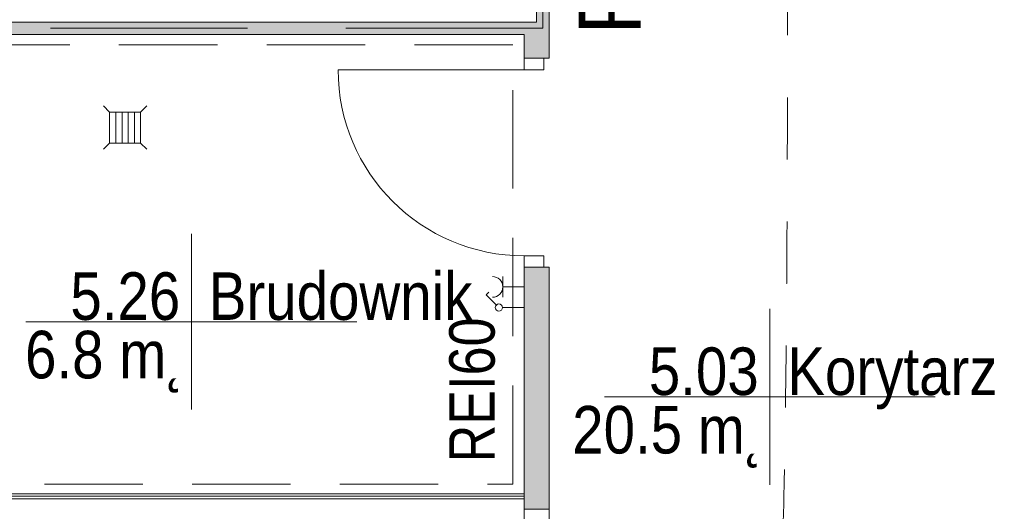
# Model space of a CAD drawing. Header units: centimetres. Extents: x -2424 to 2260, y -130 to 3012.
# Tile 32 of 81: x 41 to 518, y 567 to 805. Entities that reach past the tile are written whole.
import ezdxf

# ---------------------------------------------------------------- set-up
doc = ezdxf.new("R2010")
doc.units = ezdxf.units.CM
for name, pattern in [('Dash', [60, 30, -30]), ('Długa kreska', [142.875, 95.25, -47.625]), ('Hidden', [71.4375, 47.625, -23.8125])]:
    doc.linetypes.add(name, pattern=pattern)
for name, color, linetype, lineweight in [('A-AREA-IDEN', 2, 'Continuous', 13), ('A-DETL', 90, 'Continuous', 9), ('A-DETL-GENF', 92, 'Continuous', 13), ('A-DETL-MEDM', 33, 'Continuous', 13), ('A-DOOR', 31, 'Continuous', 13), ('A-WALL', 113, 'Continuous', 13), ('A-WALL-FNSH', 113, 'Continuous', 13), ('E-ELEC-EQPM', 71, 'Continuous', 9), ('G-ANNO-TEXT', 231, 'Continuous', 13), ('P-SANR-FIXT', 6, 'Continuous', 9)]:
    doc.layers.add(name, color=color, linetype=linetype, lineweight=lineweight)
doc.layers.add('A-WALL-PATT', color=111, linetype='Continuous', lineweight=13, plot=False)
doc.styles.add('Arial Narrow_1', font='ARIALN.TTF', dxfattribs={"height": 22})
doc.styles.add('Arial_11', font='arial.ttf', dxfattribs={"width": 0.85, "height": 23})
doc.styles.add('Arial_9', font='arial.ttf', dxfattribs={"width": 0.9, "height": 30})

msp = doc.modelspace()

# ---------------------------------------------------------------- linework, layer by layer
at = {"layer": 'A-AREA-IDEN', "color": 251, "lineweight": 9}
for p, q in [((124.39, 700.98), (124.39, 658.48)), ((404.16, 664.66), (404.16, 622.16)), ((134.15, 658.48), (44.39, 658.48)), ((44.39, 658.48), (204.39, 658.48)), ((124.39, 658.48), (124.39, 615.98)), ((413.92, 622.16), (324.16, 622.16)), ((324.16, 622.16), (484.16, 622.16)), ((404.16, 622.16), (404.16, 579.66))]:
    msp.add_line(p, q, dxfattribs=at)
at = {"layer": 'A-DETL', "color": 251, "linetype": 'Długa kreska', "lineweight": 9}
for q in [(294.38, 1005.83), (-27.62, 800.33)]:
    msp.add_line((294.38, 800.33), q, dxfattribs=at)
at = {"layer": 'A-DETL', "color": 251, "linetype": 'Hidden', "lineweight": 9}
for p, q in [((279.88, 792.33), (-18.11, 792.33)), ((279.88, 580), (279.88, 792.33)), ((-18.11, 580), (279.88, 580))]:
    msp.add_line(p, q, dxfattribs=at)
at = {"layer": 'A-DETL', "color": 251, "linetype": 'Dash', "lineweight": 9}
msp.add_open_spline([(412.84, 1006.95), (412.84, 497.96), (412.84, 435.33), (370.99, 410.92), (291.38, 409.33)], degree=3, knots=[0, 0, 0, 0, 6.781245, 8.866954, 8.866954, 8.866954, 8.866954], dxfattribs=at)
at = {"layer": 'A-DETL-GENF', "color": 251, "lineweight": 9}
for p, q in [((285.38, 785.83), (285.38, 780.33)), ((294.88, 785.83), (285.38, 785.83)), ((294.88, 780.33), (294.88, 785.83)), ((285.38, 780.33), (294.88, 780.33)), ((294.88, 690.33), (285.38, 690.33)), ((285.38, 690.33), (285.38, 684.83)), ((294.88, 684.83), (294.88, 690.33)), ((285.38, 684.83), (294.88, 684.83))]:
    msp.add_line(p, q, dxfattribs=at)
at = {"layer": 'A-DETL-MEDM', "color": 251, "lineweight": 9}
for p, q in [((285.38, 780.33), (285.38, 785.83)), ((285.38, 785.83), (294.88, 785.83)), ((294.88, 785.83), (294.88, 780.33)), ((294.88, 780.33), (285.38, 780.33)), ((294.88, 690.33), (285.38, 690.33)), ((285.38, 690.33), (285.38, 684.83)), ((294.88, 684.83), (294.88, 690.33)), ((285.38, 684.83), (294.88, 684.83))]:
    msp.add_line(p, q, dxfattribs=at)
at = {"layer": 'A-DOOR', "color": 251, "lineweight": 9}
msp.add_line((285.38, 780.33), (195.38, 780.33), dxfattribs=at)
msp.add_arc((285.38, 780.33), 90, 180, 270, dxfattribs=at)
at = {"layer": 'A-WALL', "color": 251, "lineweight": 9}
for p, q in [((291.38, 1117.33), (291.38, 803.33)), ((297.38, 785.83), (297.38, 1003.78)), ((291.38, 803.33), (-22.62, 803.33)), ((-22.62, 797.33), (285.38, 797.33)), ((285.38, 797.33), (285.38, 785.83)), ((294.88, 785.83), (297.38, 785.83)), ((285.38, 684.83), (285.38, 572.83)), ((297.38, 684.83), (294.88, 684.83)), ((297.38, 567.83), (297.38, 684.83)), ((285.38, 574.08), (-22.62, 574.08)), ((285.38, 572.83), (-22.62, 572.83)), ((285.38, 572.83), (285.38, 466.83)), ((285.38, 567.83), (297.38, 567.83)), ((297.38, 466.83), (297.38, 567.83))]:
    msp.add_line(p, q, dxfattribs=at)
at = {"layer": 'A-WALL-FNSH', "color": 251, "lineweight": 9}
msp.add_line((285.38, 575.33), (-22.62, 575.33), dxfattribs=at)
at = {"layer": 'A-WALL-PATT', "color": 251, "linetype": 'Continuous', "lineweight": 9, "extrusion": (0, 0, -1)}
for points in [[(-291.38, 935.15), (-297.38, 803.33), (-291.38, 1123.33)], [(-291.38, 1123.33), (-297.38, 803.33), (-297.38, 1123.33)], [(-297.38, 803.33), (-291.38, 935.15), (-291.38, 803.33)], [(-285.38, 797.33), (22.62, 803.33), (22.62, 797.33)], [(22.62, 803.33), (-285.38, 797.33), (-297.38, 803.33)], [(-297.38, 803.33), (-285.38, 797.33), (-297.38, 797.33)], [(-285.38, 785.83), (-297.38, 797.33), (-285.38, 797.33)], [(-297.38, 797.33), (-285.38, 785.83), (-297.38, 785.83)], [(-285.38, 567.83), (-297.38, 684.83), (-285.38, 684.83)], [(-297.38, 684.83), (-285.38, 567.83), (-297.38, 567.83)]]:
    msp.add_solid(points, dxfattribs=at)
at = {"layer": 'E-ELEC-EQPM', "color": 251, "lineweight": 9}
for p, q in [((275.04, 680.33), (275.04, 670.33)), ((266.95, 671.51), (268.26, 672.82)), ((271.89, 666.56), (266.95, 671.51)), ((275.04, 675.33), (285.38, 675.33)), ((274.88, 665.33), (285.38, 665.33))]:
    msp.add_line(p, q, dxfattribs=at)
msp.add_circle((273.13, 665.33), 1.75, dxfattribs=at)
msp.add_arc((270.04, 675.33), 5, 270, 90, dxfattribs=at)
at = {"layer": 'P-SANR-FIXT', "color": 251, "lineweight": 9}
for p, q in [((84.88, 759.83), (81.88, 762.83)), ((102.88, 762.83), (99.88, 759.83)), ((99.88, 759.83), (84.88, 759.83)), ((84.88, 759.83), (84.88, 744.83)), ((87.88, 744.83), (87.88, 759.83)), ((90.88, 744.83), (90.88, 759.83)), ((93.88, 744.83), (93.88, 759.83)), ((96.88, 744.83), (96.88, 759.83)), ((99.88, 744.83), (99.88, 759.83)), ((81.88, 741.83), (84.88, 744.83)), ((84.88, 744.83), (99.88, 744.83)), ((102.88, 741.83), (99.88, 744.83))]:
    msp.add_line(p, q, dxfattribs=at)

# ---------------------------------------------------------------- texts
at = {"layer": 'A-AREA-IDEN', "color": 251, "lineweight": 9, "style": 'Arial_11', "width": 0.85}
for s, p in [('5.26', (65.87, 659.36)), ('Brudownik', (132.82, 659.36)), ('6.8 m˛', (43.97, 631.09)), ('5.03', (345.64, 623.04)), ('Korytarz', (412.6, 623.04)), ('20.5 m˛', (308.58, 594.77))]:
    msp.add_text(s, height=23, dxfattribs=at).set_placement(p)
at = {"layer": 'G-ANNO-TEXT', "color": 251, "lineweight": 9, "style": 'Arial_9', "width": 0.9}
msp.add_text('REI 120', height=30, rotation=90, dxfattribs=at).set_placement((341.65, 797.35))
at = {"layer": 'G-ANNO-TEXT', "color": 251, "lineweight": 9, "style": 'Arial Narrow_1'}
msp.add_text('REI60', height=22, rotation=90, dxfattribs=at).set_placement((271.09, 590.5))

doc.saveas('drawing.dxf')
